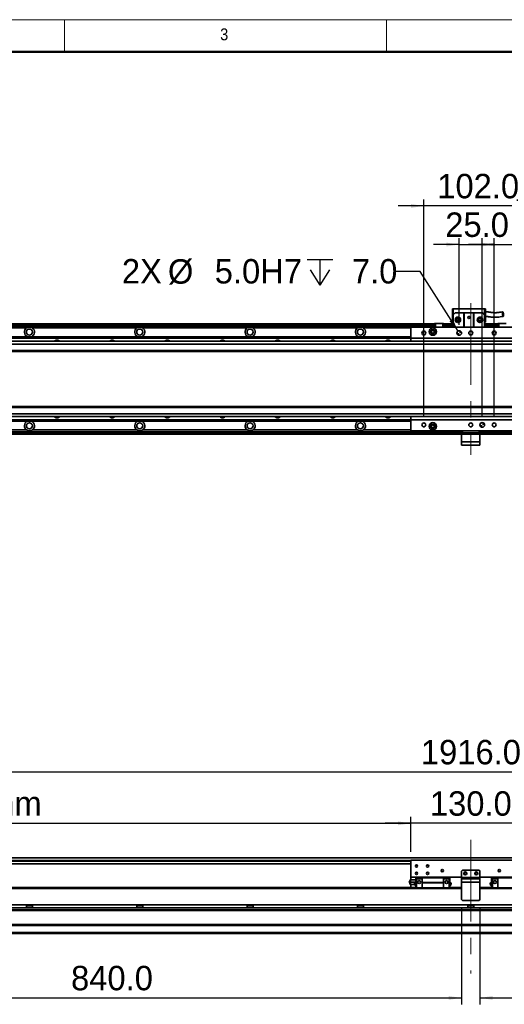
# Model space of a CAD drawing. Header units: millimetres. Extents: x 35 to 2905, y 35 to 2044.
# Tile 3 of 7: x 721 to 1248, y 972 to 2044. Entities that reach past the tile are written whole.
import ezdxf

# ---------------------------------------------------------------- set-up
doc = ezdxf.new("R2010")
doc.units = ezdxf.units.MM
doc.header["$LTSCALE"] = 7
doc.linetypes.add('CENTERX2', pattern=[20.32, 12.7, -2.54, 2.54, -2.54])
doc.layers.add('黑色实线', color=7, linetype='Continuous')
doc.styles.add('SLDTEXTSTYLE1', font='Gothic.ttf', dxfattribs={"width": 0.913})
doc.styles.add('SLDTEXTSTYLE8', font='txt')
doc.dimstyles.new('SLDDIMSTYLE0', dxfattribs={"dimtxt": 26.6, "dimasz": 14, "dimexe": 0, "dimexo": 0.0625, "dimgap": 6.65, "dimtad": 2, "dimdec": 1, "dimrnd": 1e-09, "dimzin": 4, "dimdsep": 46, "dimtxsty": 'SLDTEXTSTYLE8', "dimsah": 1, "dimcen": 0.09, "dimadec": 0, "dimazin": 1, "dimtfac": 1, "dimtdec": 1, "dimtmove": 0, "dimatfit": 0, "dimfxl": 0, "dimfrac": 2, "dimtolj": 1, "dimtzin": 12, "dimarcsym": 0})
doc.dimstyles.new('SLDDIMSTYLE1', dxfattribs={"dimtxt": 26.6, "dimasz": 14, "dimexe": 0, "dimexo": 0.0625, "dimgap": 6.65, "dimtad": 2, "dimdec": 1, "dimrnd": 1e-09, "dimzin": 12, "dimdsep": 46, "dimtxsty": 'SLDTEXTSTYLE8', "dimsah": 1, "dimcen": 0.09, "dimadec": 0, "dimazin": 3, "dimtfac": 1, "dimtdec": 1, "dimtmove": 0, "dimatfit": 0, "dimfxl": 0, "dimfrac": 2, "dimtolj": 1, "dimtzin": 12, "dimarcsym": 0})
doc.dimstyles.new('SLDDIMSTYLE4', dxfattribs={"dimtxt": 26.6, "dimasz": 14, "dimexe": 0, "dimexo": 0.0625, "dimgap": 6.65, "dimtad": 0, "dimtih": 1, "dimtoh": 1, "dimdec": 1, "dimrnd": 1e-09, "dimzin": 4, "dimdsep": 46, "dimtxsty": 'SLDTEXTSTYLE8', "dimsah": 1, "dimcen": 0, "dimadec": 0, "dimazin": 1, "dimtfac": 1, "dimtdec": 1, "dimtofl": 0, "dimtmove": 0, "dimatfit": 3, "dimfxl": 0, "dimfrac": 2, "dimtolj": 1, "dimtzin": 12, "dimarcsym": 0})
doc.dimstyles.new('SLDDIMSTYLE6', dxfattribs={"dimtxt": 26.6, "dimasz": 14, "dimexe": 0, "dimexo": 0.0625, "dimgap": 6.65, "dimtad": 2, "dimdec": 1, "dimrnd": 1e-09, "dimzin": 4, "dimdsep": 46, "dimtxsty": 'SLDTEXTSTYLE8', "dimsah": 1, "dimcen": 0.09, "dimadec": 0, "dimazin": 1, "dimtfac": 1, "dimtdec": 1, "dimtofl": 0, "dimtmove": 0, "dimatfit": 3, "dimfxl": 0, "dimfrac": 2, "dimtolj": 1, "dimtzin": 12, "dimarcsym": 0})

# ---------------------------------------------------------------- blocks, each defined once
blk = doc.blocks.new('SW_SYMBOL_HOLE_DEPTH')
at = {"layer": '黑色实线', "color": 0}
for p, q in [((0, 6125), (5600, 6125)), ((2800, 6125), (2800, 525)), ((700, 3885), (2800, 525)), ((4900, 3885), (2800, 525))]:
    blk.add_line(p, q, dxfattribs=at)
blk = doc.blocks.new('_D_9')
at = {"layer": '黑色实线'}
for p, q in [((1156.6, 1770.1), (1128.6, 1770.1)), ((1197.9, 1705.1), (1156.6, 1770.1))]:
    blk.add_line(p, q, dxfattribs=at)
blk.add_solid([(1197.9, 1705.1), (1192.2, 1718.1), (1188.6, 1715.8)], dxfattribs=at)
at = {"layer": '黑色实线', "xscale": 0.004985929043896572, "yscale": 0.004985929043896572, "zscale": 0.004985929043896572}
blk.add_blockref('SW_SYMBOL_HOLE_DEPTH', (1033.7, 1752.5), dxfattribs=at)
at = {"layer": '黑色实线', "char_height": 26.6, "attachment_point": 1, "style": 'SLDTEXTSTYLE8'}
for s, insert in [('2X ', (832.3, 1783.5)), ('%%c', (882.3, 1783.3)), (' 5.0H7 ', (923.4, 1783.5)), (' 7.0', (1072.6, 1783.5))]:
    blk.add_mtext(s, dxfattribs=dict(at, insert=insert))
blk = doc.blocks.new('_D_10')
at = {"layer": '黑色实线'}
for p, q in [((1199.2, 1711.9), (1199.2, 1806.3)), ((1224.2, 1611.9), (1224.2, 1806.3)), ((1199.2, 1799.3), (1171.2, 1799.3)), ((1199.2, 1799.3), (1224.2, 1799.3)), ((1224.2, 1799.3), (1252.2, 1799.3))]:
    blk.add_line(p, q, dxfattribs=at)
for points in [[(1199.2, 1799.3), (1185.2, 1801.4), (1185.2, 1797.2)], [(1224.2, 1799.3), (1238.2, 1797.2), (1238.2, 1801.4)]]:
    blk.add_solid(points, dxfattribs=at)
at = {"layer": '黑色实线', "insert": (1184, 1834.2), "char_height": 26.6, "attachment_point": 1, "style": 'SLDTEXTSTYLE8'}
blk.add_mtext('25.0', dxfattribs=at)
blk = doc.blocks.new('_D_11')
at = {"layer": '黑色实线'}
for p, q in [((1160.7, 1611.9), (1160.7, 1848.3)), ((1262.7, 1611.9), (1262.7, 1848.3)), ((1160.7, 1841.3), (1132.7, 1841.3)), ((1262.7, 1841.3), (1160.7, 1841.3)), ((1262.7, 1841.3), (1290.7, 1841.3))]:
    blk.add_line(p, q, dxfattribs=at)
for points in [[(1160.7, 1841.3), (1146.7, 1843.4), (1146.7, 1839.2)], [(1262.7, 1841.3), (1276.7, 1839.2), (1276.7, 1843.4)]]:
    blk.add_solid(points, dxfattribs=at)
at = {"layer": '黑色实线', "insert": (1175.3, 1876.2), "char_height": 26.6, "attachment_point": 1, "style": 'SLDTEXTSTYLE8'}
blk.add_mtext('102.0', dxfattribs=at)
blk = doc.blocks.new('_D_12')
at = {"layer": '黑色实线'}
for p, q in [((1237.2, 1611.9), (1237.2, 1806.3)), ((1262.7, 1611.9), (1262.7, 1806.3)), ((1237.2, 1799.3), (1209.2, 1799.3)), ((1237.2, 1799.3), (1262.7, 1799.3)), ((1262.7, 1799.3), (1341.1, 1799.3))]:
    blk.add_line(p, q, dxfattribs=at)
for points in [[(1237.2, 1799.3), (1223.2, 1801.4), (1223.2, 1797.2)], [(1262.7, 1799.3), (1276.7, 1797.2), (1276.7, 1801.4)]]:
    blk.add_solid(points, dxfattribs=at)
at = {"layer": '黑色实线', "insert": (1275.5, 1834.2), "char_height": 26.6, "attachment_point": 1, "style": 'SLDTEXTSTYLE8'}
blk.add_mtext('25.5', dxfattribs=at)
blk = doc.blocks.new('SW_DOWELSYMBOL_0')
at = {"linetype": 'Continuous', "lineweight": 18}
h = blk.add_hatch(color=0, dxfattribs=at)
edge = h.paths.add_edge_path(flags=0)
edge.add_arc((0, 0), 2.5, 180, 270)
edge.add_line((0, -2.5), (0, 0))
edge.add_line((0, 0), (-2.5, 0))
h = blk.add_hatch(color=0, dxfattribs=at)
edge = h.paths.add_edge_path(flags=0)
edge.add_arc((0, 0), 2.5, 0, 90)
edge.add_line((0, 2.5), (0, 0))
edge.add_line((0, 0), (2.5, 0))
at = {"layer": '黑色实线', "color": 0}
blk.add_circle((0, 0), 2.5, dxfattribs=at)
blk = doc.blocks.new('SW_DOWELSYMBOL_1')
at = {"linetype": 'Continuous', "lineweight": 18}
h = blk.add_hatch(color=0, dxfattribs=at)
edge = h.paths.add_edge_path(flags=0)
edge.add_arc((0, 0), 2.5, 180, 270)
edge.add_line((0, -2.5), (0, 0))
edge.add_line((0, 0), (-2.5, 0))
h = blk.add_hatch(color=0, dxfattribs=at)
edge = h.paths.add_edge_path(flags=0)
edge.add_arc((0, 0), 2.5, 0, 90)
edge.add_line((0, 2.5), (0, 0))
edge.add_line((0, 0), (2.5, 0))
at = {"layer": '黑色实线', "color": 0}
blk.add_circle((0, 0), 2.5, dxfattribs=at)
blk = doc.blocks.new('_D_13')
at = {"layer": '黑色实线'}
for p, q in [((253.7, 1115.8), (253.7, 1232.3)), ((2169.7, 1115.8), (2169.7, 1232.3)), ((253.7, 1225.3), (2169.7, 1225.3))]:
    blk.add_line(p, q, dxfattribs=at)
for points in [[(253.7, 1225.3), (267.7, 1223.2), (267.7, 1227.4)], [(2169.7, 1225.3), (2155.7, 1227.4), (2155.7, 1223.2)]]:
    blk.add_solid(points, dxfattribs=at)
at = {"layer": '黑色实线', "insert": (1157.5, 1260.2), "char_height": 26.6, "attachment_point": 1, "style": 'SLDTEXTSTYLE8'}
blk.add_mtext('1916.0', dxfattribs=at)
blk = doc.blocks.new('_D_14')
at = {"layer": '黑色实线'}
for p, q in [((288.7, 1131.5), (288.7, 1176.4)), ((288.7, 1169.4), (1146.7, 1169.4)), ((1146.7, 1138.3), (1146.7, 1176.4))]:
    blk.add_line(p, q, dxfattribs=at)
for points in [[(288.7, 1169.4), (302.7, 1167.3), (302.7, 1171.5)], [(1146.7, 1169.4), (1132.7, 1171.5), (1132.7, 1167.3)]]:
    blk.add_solid(points, dxfattribs=at)
at = {"layer": '黑色实线', "char_height": 26.6, "attachment_point": 1, "style": 'SLDTEXTSTYLE8'}
for s, insert in [('858.0', (468.5, 1204.3)), ('=T/2+18mm', (553.3, 1204.3))]:
    blk.add_mtext(s, dxfattribs=dict(at, insert=insert))
blk = doc.blocks.new('_D_15')
at = {"layer": '黑色实线'}
for p, q in [((1146.7, 1169.4), (1118.7, 1169.4)), ((1146.7, 1138.3), (1146.7, 1176.4)), ((1276.7, 1169.4), (1146.7, 1169.4)), ((1276.7, 1138.3), (1276.7, 1176.4)), ((1276.7, 1169.4), (1304.7, 1169.4))]:
    blk.add_line(p, q, dxfattribs=at)
for points in [[(1146.7, 1169.4), (1132.7, 1171.5), (1132.7, 1167.3)], [(1276.7, 1169.4), (1290.7, 1167.3), (1290.7, 1171.5)]]:
    blk.add_solid(points, dxfattribs=at)
at = {"layer": '黑色实线', "insert": (1167.3, 1204.3), "char_height": 26.6, "attachment_point": 1, "style": 'SLDTEXTSTYLE8'}
blk.add_mtext('130.0', dxfattribs=at)
blk = doc.blocks.new('_D_17')
at = {"layer": '黑色实线'}
for p, q in [((1201.7, 1077.6), (1201.7, 972.4)), ((361.7, 1069.8), (361.7, 972.4)), ((361.7, 979.4), (1201.7, 979.4))]:
    blk.add_line(p, q, dxfattribs=at)
for points in [[(361.7, 979.4), (375.7, 977.3), (375.7, 981.5)], [(1201.7, 979.4), (1187.7, 981.5), (1187.7, 977.3)]]:
    blk.add_solid(points, dxfattribs=at)
at = {"layer": '黑色实线', "insert": (777, 1014.3), "char_height": 26.6, "attachment_point": 1, "style": 'SLDTEXTSTYLE8'}
blk.add_mtext('840.0', dxfattribs=at)
blk = doc.blocks.new('_D_18')
at = {"layer": '黑色实线'}
for p, q in [((1221.7, 1077.6), (1221.7, 972.4)), ((2061.7, 1069.8), (2061.7, 972.4)), ((1221.7, 979.4), (2061.7, 979.4))]:
    blk.add_line(p, q, dxfattribs=at)
for points in [[(1221.7, 979.4), (1235.7, 977.3), (1235.7, 981.5)], [(2061.7, 979.4), (2047.7, 981.5), (2047.7, 977.3)]]:
    blk.add_solid(points, dxfattribs=at)
at = {"layer": '黑色实线', "insert": (1543.2, 1014.3), "char_height": 26.6, "attachment_point": 1, "style": 'SLDTEXTSTYLE8'}
blk.add_mtext('840.0', dxfattribs=at)

msp = doc.modelspace()

# ---------------------------------------------------------------- linework, layer by layer
at = {"color": 7, "linetype": 'Continuous', "lineweight": 18}
for p, q in [((2905, 2044), (35, 2044)), ((770, 2044), (770, 2009)), ((1120, 2009), (1120, 2044)), ((70, 2009), (2870, 2009))]:
    msp.add_line(p, q, dxfattribs=at)
at = {"color": 7, "linetype": 'Continuous', "lineweight": 50}
msp.add_line((2870, 2009), (70, 2009), dxfattribs=at)
at = {"color": 7, "linetype": 'Continuous', "lineweight": 35}
for p, q in [((1191.7263179, 1729.3178263), (1192.7263646, 1729.3178263)), ((1191.7263179, 1729.3178263), (1191.7263179, 1714.9178284)), ((1192.7263646, 1722.9178297), (1192.7263646, 1729.3178263)), ((1192.7263646, 1729.3178263), (1226.7262845, 1729.3178263)), ((1226.7262845, 1729.3178263), (1227.7263312, 1729.3178263)), ((1226.7262845, 1729.3178263), (1226.7262845, 1722.9178297)), ((1227.7263312, 1714.9178284), (1227.7263312, 1729.3178263)), ((1191.7263179, 1714.9178284), (1192.7263646, 1714.9178284)), ((1194.7263389, 1724.9178263), (1192.7263646, 1722.9178297)), ((1192.7263646, 1722.9178297), (1192.7263646, 1709.5071981)), ((1194.7263389, 1724.9178263), (1204.2263656, 1724.9178263)), ((1204.2263656, 1709.5071981), (1204.2263656, 1724.9178263)), ((1204.2263656, 1724.9178263), (1204.7263293, 1724.9178263)), ((1204.7263293, 1724.9178263), (1204.7263293, 1709.5071981)), ((1214.7263198, 1724.9178263), (1204.7263293, 1724.9178263)), ((1214.7263198, 1709.5071981), (1214.7263198, 1724.9178263)), ((1214.7263198, 1724.9178263), (1215.2262836, 1724.9178263)), ((1215.2262836, 1724.9178263), (1215.2262836, 1709.5071981)), ((1215.2262836, 1724.9178263), (1224.7263103, 1724.9178263)), ((1226.7262845, 1722.9178297), (1224.7263103, 1724.9178263)), ((1226.7262845, 1722.9178297), (1226.7262845, 1709.5071981)), ((1226.7262845, 1714.9178284), (1227.7263312, 1714.9178284)), ((1172.2263007, 1713.0123387), (265.7263188, 1713.0123387)), ((1172.2263007, 1712.5123377), (265.7263188, 1712.5123377)), ((1172.2263007, 1710.5072002), (265.7263188, 1710.5072002)), ((321.7263131, 1712.812339), (1172.2263007, 1712.812339)), ((321.7263131, 1712.6123394), (1172.2263007, 1712.6123394)), ((728.5567431, 1708.5071998), (614.8958712, 1708.5071998)), ((848.5567479, 1708.5071998), (734.8958759, 1708.5071998)), ((968.5567527, 1708.5071998), (854.8958807, 1708.5071998)), ((1088.5567575, 1708.5071998), (974.8958855, 1708.5071998)), ((1276.726356, 1709.5071981), (1146.7263608, 1709.5071981)), ((1146.7263608, 1709.5071981), (1146.7263608, 1697.5071999)), ((1172.5263505, 1713.5071988), (1172.2263007, 1713.2072012)), ((1173.2263475, 1713.2072012), (1172.2263007, 1713.2072012)), ((1172.2263007, 1709.5071981), (1172.2263007, 1713.2072012)), ((1172.5263505, 1713.5071988), (1173.3505635, 1713.5071988)), ((1173.2263475, 1713.2072012), (1173.3505635, 1713.5071988)), ((1181.2263637, 1713.2072012), (1173.2263475, 1713.2072012)), ((1173.2263475, 1713.2072012), (1173.2263475, 1709.5071981)), ((1173.3505635, 1713.5071988), (1181.1020284, 1713.5071988)), ((1181.2263637, 1713.2072012), (1181.1020284, 1713.5071988)), ((1181.1020284, 1713.5071988), (1181.9263606, 1713.5071988)), ((1181.2263637, 1709.5071981), (1181.2263637, 1713.2072012)), ((1182.2262912, 1713.2072012), (1181.2263637, 1713.2072012)), ((1182.2262912, 1713.2072012), (1181.9263606, 1713.5071988)), ((1182.2262912, 1713.2072012), (1182.2262912, 1709.5071981)), ((1192.7263646, 1713.0123387), (1182.2262912, 1713.0123387)), ((1182.2262912, 1712.812339), (1192.7263646, 1712.812339)), ((1182.2262912, 1712.6123394), (1192.7263646, 1712.6123394)), ((1192.7263646, 1712.5123377), (1182.2262912, 1712.5123377)), ((1192.7263646, 1710.5072002), (1182.2262912, 1710.5072002)), ((1241.2263064, 1713.0123387), (1226.7262845, 1713.0123387)), ((1226.7262845, 1712.812339), (1241.2263064, 1712.812339)), ((1226.7262845, 1712.6123394), (1241.2263064, 1712.6123394)), ((1241.2263064, 1712.5123377), (1226.7262845, 1712.5123377)), ((1241.2263064, 1710.5072002), (1226.7262845, 1710.5072002)), ((1241.5263562, 1713.5071988), (1241.2263064, 1713.2072012)), ((1242.2263532, 1713.2072012), (1241.2263064, 1713.2072012)), ((1241.2263064, 1709.5071981), (1241.2263064, 1713.2072012)), ((1241.5263562, 1713.5071988), (1242.3505693, 1713.5071988)), ((1242.2263532, 1713.2072012), (1242.3505693, 1713.5071988)), ((1242.2263532, 1713.2072012), (1242.2263532, 1709.5071981)), ((1250.2263694, 1713.2072012), (1242.2263532, 1713.2072012)), ((1242.3505693, 1713.5071988), (1250.1020341, 1713.5071988)), ((271.726331, 1699.0071992), (1146.7263608, 1699.0071992)), ((271.726331, 1698.7141791), (1146.7263608, 1698.7141791)), ((271.726331, 1697.8153187), (1146.7263608, 1697.8153187)), ((271.726331, 1697.5222985), (1146.7263608, 1697.5222985)), ((2137.2263341, 1694.0123374), (286.2263231, 1694.0123374)), ((1276.726356, 1697.5071999), (1146.7263608, 1697.5071999)), ((1146.7263608, 1697.5071999), (1146.7263608, 1694.0123374)), ((2137.2263341, 1691.0123351), (286.2263231, 1691.0123351)), ((2137.2263341, 1684.0123339), (286.2263231, 1684.0123339)), ((286.2263231, 1683.0123338), (2137.2263341, 1683.0123338)), ((2137.2263341, 1623.0123388), (286.2263231, 1623.0123388)), ((2137.2263341, 1622.0123405), (286.2263231, 1622.0123405)), ((271.726331, 1608.5023741), (1146.7263608, 1608.5023741)), ((271.726331, 1608.2093577), (1146.7263608, 1608.2093577)), ((2137.2263341, 1615.0123413), (286.2263231, 1615.0123413)), ((2137.2263341, 1612.0123389), (286.2263231, 1612.0123389)), ((1146.7263608, 1612.0123389), (1146.7263608, 1608.5071984)), ((1276.726356, 1608.5071984), (1146.7263608, 1608.5071984)), ((1146.7263608, 1608.5071984), (1146.7263608, 1596.5072001)), ((271.726331, 1607.3104936), (1146.7263608, 1607.3104936)), ((271.726331, 1607.0174771), (1146.7263608, 1607.0174771)), ((728.5567431, 1597.5174765), (614.8958712, 1597.5174765)), ((848.5567479, 1597.5174765), (734.8958759, 1597.5174765)), ((968.5567527, 1597.5174765), (854.8958807, 1597.5174765)), ((1088.5567575, 1597.5174765), (974.8958855, 1597.5174765)), ((1201.7263084, 1595.5174762), (265.7263188, 1595.5174762)), ((1201.7263084, 1593.0123376), (265.7263188, 1593.0123376)), ((1276.726356, 1596.5072001), (1146.7263608, 1596.5072001)), ((1201.7263084, 1594.5071998), (1201.7263084, 1596.5072001)), ((1202.7263551, 1594.5071998), (1201.7263084, 1594.5071998)), ((1201.7263084, 1593.0071967), (1201.7263084, 1594.5071998)), ((1221.7262893, 1593.0071967), (1201.7263084, 1593.0071967)), ((1201.7263084, 1593.0071967), (1201.7263084, 1584.5072019)), ((1202.7263551, 1596.5072001), (1202.7263551, 1594.5071998)), ((1220.7263618, 1594.5071998), (1202.7263551, 1594.5071998)), ((1220.7263618, 1594.5071998), (1220.7263618, 1596.5072001)), ((1221.7262893, 1594.5071998), (1220.7263618, 1594.5071998)), ((1221.7262893, 1596.5072001), (1221.7262893, 1594.5071998)), ((2157.7262788, 1595.5174762), (1221.7262893, 1595.5174762)), ((1221.7262893, 1594.5071998), (1221.7262893, 1593.0071967)), ((2157.7262788, 1593.0123376), (1221.7262893, 1593.0123376)), ((1221.7262893, 1593.0071967), (1221.7262893, 1584.5072019)), ((1201.7263084, 1584.5072019), (1221.7262893, 1584.5072019)), ((1201.7263084, 1581.0072022), (1201.7263084, 1584.5072019)), ((1221.7262893, 1581.0072022), (1201.7263084, 1581.0072022)), ((1221.7262893, 1584.5072019), (1221.7262893, 1581.0072022)), ((2137.2263341, 1131.7924454), (286.2263231, 1131.7924454)), ((1146.7263608, 1125.2924471), (286.2263231, 1125.2924471)), ((1276.726356, 1129.4424503), (1146.7263608, 1129.4424503)), ((1146.7263608, 1129.4424503), (1146.7263608, 1110.9424463)), ((1202.7263551, 1118.4424466), (1201.7263084, 1117.4424483)), ((1201.7263084, 1117.4424483), (1201.7263084, 1110.4424491)), ((1220.7263618, 1118.4424466), (1202.7263551, 1118.4424466)), ((1221.7262893, 1117.4424483), (1220.7263618, 1118.4424466)), ((1221.7262893, 1117.4424483), (1221.7262893, 1110.4424491)), ((1201.7263084, 1110.9424463), (1146.7263608, 1110.9424463)), ((1146.7263608, 1110.9424463), (1146.7263608, 1107.9424477)), ((1151.8763213, 1107.9424477), (1146.7332749, 1107.9424477)), ((1151.8763213, 1105.4424464), (1146.7332749, 1105.4424464)), ((1151.8763213, 1109.8424464), (1152.8763681, 1109.8424464)), ((1151.8763213, 1108.942446), (1151.8763213, 1109.8424464)), ((1151.8763213, 1108.942446), (1152.8763681, 1108.942446)), ((1151.8763213, 1099.3824533), (1151.8763213, 1108.942446)), ((1152.8763681, 1108.942446), (1152.8763681, 1109.942448)), ((1158.7263255, 1109.942448), (1152.8763681, 1109.942448)), ((1152.8763681, 1108.942446), (1158.7263255, 1108.942446)), ((1152.8763681, 1099.3824533), (1152.8763681, 1108.942446)), ((1158.7263255, 1109.942448), (1158.7263255, 1110.9424463)), ((1158.7263255, 1109.942448), (1182.2262912, 1109.942448)), ((1158.7263255, 1104.9424491), (1158.7263255, 1109.942448)), ((1182.2262912, 1104.9424491), (1158.7263255, 1104.9424491)), ((1158.7263255, 1104.6424477), (1158.7263255, 1104.9424491)), ((1158.7263255, 1104.6424477), (1182.2262912, 1104.6424477)), ((1158.7263255, 1099.3824533), (1158.7263255, 1104.6424477)), ((1182.2262912, 1109.942448), (1182.2262912, 1110.9424463)), ((1182.2262912, 1109.942448), (1182.2262912, 1104.9424491)), ((1182.2262912, 1109.942448), (1188.0763679, 1109.942448)), ((1188.0763679, 1108.942446), (1182.2262912, 1108.942446)), ((1182.2262912, 1104.6424477), (1182.2262912, 1104.9424491)), ((1182.2262912, 1104.6424477), (1182.2262912, 1099.3824533)), ((1188.0763679, 1108.942446), (1188.0763679, 1109.942448)), ((1189.0762954, 1109.8424464), (1188.0763679, 1109.8424464)), ((1188.0763679, 1099.3824533), (1188.0763679, 1108.942446)), ((1189.0762954, 1108.942446), (1188.0763679, 1108.942446)), ((1189.0762954, 1109.8424464), (1189.0762954, 1108.942446)), ((1189.0762954, 1108.942446), (1189.0762954, 1099.3824533)), ((1201.7263084, 1110.4424491), (1221.7262893, 1110.4424491)), ((1201.7263084, 1108.942446), (1201.7263084, 1110.4424491)), ((1201.7263084, 1105.4424464), (1201.7263084, 1108.942446)), ((1201.7263084, 1108.942446), (1221.7262893, 1108.942446)), ((1221.7262893, 1105.4424464), (1201.7263084, 1105.4424464)), ((1201.7263084, 1105.4424464), (1201.7263084, 1086.442447)), ((1276.726356, 1110.9424463), (1221.7262893, 1110.9424463)), ((1221.7262893, 1110.4424491), (1221.7262893, 1108.942446)), ((1221.7262893, 1108.942446), (1221.7262893, 1105.4424464)), ((1221.7262893, 1105.4424464), (1221.7262893, 1086.442447)), ((1234.3763022, 1109.8424464), (1235.376349, 1109.8424464)), ((1234.3763022, 1108.942446), (1234.3763022, 1109.8424464)), ((1234.3763022, 1099.3824533), (1234.3763022, 1108.942446)), ((1234.3763022, 1108.942446), (1235.376349, 1108.942446)), ((1235.376349, 1109.942448), (1241.2263064, 1109.942448)), ((1235.376349, 1109.942448), (1235.376349, 1108.942446)), ((1241.2263064, 1108.942446), (1235.376349, 1108.942446)), ((1235.376349, 1108.942446), (1235.376349, 1099.3824533)), ((1241.2263064, 1110.9424463), (1241.2263064, 1109.942448)), ((1241.2263064, 1099.3824533), (1241.2263064, 1109.942448)), ((1241.2263064, 1109.942448), (1264.7262721, 1109.942448)), ((1201.7263084, 1099.3824533), (265.7263188, 1099.3824533)), ((271.726331, 1099.4424491), (1151.8763213, 1099.4424491)), ((1146.7263608, 1102.9424488), (1146.7263608, 1099.4424491)), ((1150.4433065, 1102.9424488), (1146.7332749, 1102.9424488)), ((1189.0762954, 1099.4424491), (1201.7263084, 1099.4424491)), ((1221.7262893, 1099.4424491), (1234.3763022, 1099.4424491)), ((2157.7262788, 1099.3824533), (1221.7262893, 1099.3824533)), ((1201.7263084, 1086.442447), (1202.7263551, 1085.4424487)), ((1220.7263618, 1085.4424487), (1202.7263551, 1085.4424487)), ((1220.7263618, 1085.4424487), (1221.7262893, 1086.442447)), ((2015.4832511, 1074.3824483), (407.9694359, 1074.3824483)), ((2014.7262721, 1080.8393403), (408.7263255, 1080.8393403)), ((2014.7262721, 1077.4393405), (408.7263255, 1077.4393405)), ((728.5567431, 1080.8393403), (728.5567431, 1077.4393405)), ((734.8958759, 1079.439799), (728.5567431, 1079.439799)), ((734.8958759, 1077.4393405), (734.8958759, 1080.8393403)), ((848.5567479, 1080.8393403), (848.5567479, 1077.4393405)), ((854.8958807, 1079.439799), (848.5567479, 1079.439799)), ((854.8958807, 1077.4393405), (854.8958807, 1080.8393403)), ((968.5567527, 1080.8393403), (968.5567527, 1077.4393405)), ((974.8958855, 1079.439799), (968.5567527, 1079.439799)), ((974.8958855, 1077.4393405), (974.8958855, 1080.8393403)), ((1088.5567575, 1080.8393403), (1088.5567575, 1077.4393405)), ((1094.8959498, 1079.439799), (1088.5567575, 1079.439799)), ((1094.8959498, 1077.4393405), (1094.8959498, 1080.8393403)), ((1208.5567622, 1080.8393403), (1208.5567622, 1077.4393405)), ((1214.8959546, 1079.439799), (1208.5567622, 1079.439799)), ((1214.8959546, 1077.4393405), (1214.8959546, 1080.8393403)), ((2157.7262788, 1059.3824479), (265.7263188, 1059.3824479)), ((2157.7262788, 1058.3824478), (265.7263188, 1058.3824478)), ((2157.7262788, 1050.4424476), (265.7263188, 1050.4424476)), ((2157.7262788, 1049.4424474), (265.7263188, 1049.4424474))]:
    msp.add_line(p, q, dxfattribs=at)
at = {"color": 8, "linetype": 'Continuous', "lineweight": 35}
for p, q in [((1172.2263007, 1712.0123367), (265.7263188, 1712.0123367)), ((1146.7263608, 1708.5071998), (1094.8959498, 1708.5071998)), ((1192.7263646, 1712.0123367), (1182.2262912, 1712.0123367)), ((1241.2263064, 1712.0123367), (1226.7262845, 1712.0123367)), ((1146.7263608, 1597.5174765), (1094.8959498, 1597.5174765)), ((1201.7263084, 1594.0123359), (265.7263188, 1594.0123359)), ((2157.7262788, 1594.0123359), (1221.7262893, 1594.0123359)), ((1146.7263608, 1128.7924468), (286.2263231, 1128.7924468)), ((1146.7263608, 1128.2924457), (286.2263231, 1128.2924457)), ((1201.7263084, 1098.3824513), (265.7263188, 1098.3824513)), ((2157.7262788, 1098.3824513), (1221.7262893, 1098.3824513)), ((2014.7262721, 1075.3824475), (408.7263255, 1075.3824475))]:
    msp.add_line(p, q, dxfattribs=at)
at = {"color": 7, "linetype": 'Continuous', "lineweight": 35, "flags": 128}
for points in [[(1146.7282682, 1694.3913261), (1146.3751702, 1694.1785189), (1146.1558251, 1694.0123374)], [(1146.1435466, 1612.0123389), (1146.3791041, 1611.8331897), (1146.7330365, 1611.6205948)]]:
    msp.add_lwpolyline(points, dxfattribs=at)
at = {"color": 7, "linetype": 'Continuous', "lineweight": 35}
for centre, radius in [((1197.7263188, 1717.4178269), 3), ((1197.7263188, 1717.4178269), 1.7), ((1197.7263188, 1717.4178269), 1.6), ((1209.7263188, 1719.9178269), 1.25), ((1221.7263188, 1717.4178269), 3), ((1221.7263188, 1717.4178269), 1.7), ((1221.7263188, 1717.4178269), 1.6), ((731.7263188, 1704.0123376), 3.3), ((851.7263188, 1704.0123376), 3.3), ((971.7263188, 1704.0123376), 3.3), ((1091.7263188, 1704.0123376), 3.3), ((1160.7263188, 1703.0071996), 2.1), ((1170.4763188, 1704.5071996), 4), ((1170.4763188, 1704.5071996), 2.25), ((1170.4763188, 1704.5071996), 2), ((1170.4763188, 1704.5071996), 1.621), ((1199.2263188, 1703.0071996), 2.5), ((1211.7263188, 1703.0071996), 2.1), ((1237.2263188, 1703.0071996), 2.1), ((731.7263188, 1602.0123376), 3.3), ((851.7263188, 1602.0123376), 3.3), ((971.7263188, 1602.0123376), 3.3), ((1091.7263188, 1602.0123376), 3.3), ((1160.7263188, 1603.0071996), 2.1), ((1170.4763188, 1601.5071996), 4), ((1170.4763188, 1601.5071996), 2.25), ((1170.4763188, 1601.5071996), 2), ((1170.4763188, 1601.5071996), 1.621), ((1211.7263188, 1603.0071996), 2.1), ((1224.2263188, 1603.0071996), 2.5), ((1237.2263188, 1603.0071996), 2.1), ((1152.7263188, 1122.9424479), 1.25), ((1152.7263188, 1114.9424479), 1.25), ((1164.7263188, 1122.9424479), 1.25), ((1164.7263188, 1114.9424479), 1.25), ((1180.7263188, 1117.9424479), 1.25), ((1205.7263188, 1114.9424479), 1.7), ((1205.7263188, 1114.9424479), 1.25), ((1217.7263188, 1114.9424479), 1.7), ((1217.7263188, 1114.9424479), 1.25), ((1242.7263188, 1117.9424479), 1.25), ((1155.5763188, 1105.4424479), 1.65), ((1185.3763188, 1105.4424479), 1.65), ((1238.0763188, 1105.4424479), 1.65)]:
    msp.add_circle(centre, radius, dxfattribs=at)
for centre, radius, start, end in [((731.7263188, 1704.0123376), 5.5, 125.1897877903, 245.5088204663), ((731.7263188, 1704.0123376), 5.5, 294.4911795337, 54.8102122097), ((851.7263188, 1704.0123376), 5.5, 125.1897877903, 245.5088204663), ((851.7263188, 1704.0123376), 5.5, 294.4911795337, 54.8102122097), ((971.7263188, 1704.0123376), 5.5, 125.1897877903, 245.5088204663), ((971.7263188, 1704.0123376), 5.5, 294.4911795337, 54.8102122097), ((1091.7263188, 1704.0123376), 5.5, 125.1897877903, 245.5088204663), ((1091.7263188, 1704.0123376), 5.5, 294.4911795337, 54.8102122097), ((761.7263188, 1691.5071996), 3.75, 41.9157203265, 138.0842796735), ((821.7263188, 1691.5071996), 3.75, 41.9157203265, 138.0842796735), ((881.7263188, 1691.5071996), 3.75, 41.9157203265, 138.0842796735), ((941.7263188, 1691.5071996), 3.75, 41.9157203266, 138.0842796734), ((1001.7263188, 1691.5071996), 3.75, 41.9157203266, 138.0842796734), ((1061.7263188, 1691.5071996), 3.75, 41.9157203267, 138.0842796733), ((1121.7263188, 1691.5071996), 3.75, 41.9157203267, 138.0842796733), ((761.7263188, 1614.5174757), 3.75, 221.9157203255, 318.0842796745), ((821.7263188, 1614.5174757), 3.75, 221.9157203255, 318.0842796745), ((881.7263188, 1614.5174757), 3.75, 221.9157203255, 318.0842796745), ((941.7263188, 1614.5174757), 3.75, 221.9157203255, 318.0842796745), ((1001.7263188, 1614.5174757), 3.75, 221.9157203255, 318.0842796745), ((1061.7263188, 1614.5174757), 3.75, 221.9157203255, 318.0842796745), ((1121.7263188, 1614.5174757), 3.75, 221.9157203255, 318.0842796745), ((731.7263188, 1602.0123376), 5.5, 114.4911795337, 234.8102122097), ((731.7263188, 1602.0123376), 5.5, 305.1897877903, 65.5088204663), ((851.7263188, 1602.0123376), 5.5, 114.4911795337, 234.8102122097), ((851.7263188, 1602.0123376), 5.5, 305.1897877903, 65.5088204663), ((971.7263188, 1602.0123376), 5.5, 114.4911795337, 234.8102122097), ((971.7263188, 1602.0123376), 5.5, 305.1897877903, 65.5088204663), ((1091.7263188, 1602.0123376), 5.5, 114.4911795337, 234.8102122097), ((1091.7263188, 1602.0123376), 5.5, 305.1897877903, 65.5088204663), ((1144.9763188, 1105.4424479), 0.25, 87.8246602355, 272.1465070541), ((1148.2263188, 1105.4424479), 3.25, 184.3391230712, 230.6442225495), ((1148.2263188, 1105.4424479), 3.25, 129.3947372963, 175.6165768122), ((1152.2763188, 1103.4424479), 1.9, 102.1827014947, 257.7146881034), ((1188.6763188, 1103.4424479), 1.9, 282.3018808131, 77.8162850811), ((1234.7763188, 1103.4424479), 1.9, 102.1827014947, 257.7146881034)]:
    msp.add_arc(centre, radius, start, end, dxfattribs=at)
for points, knots in [([(1246.4680581, 1726.0692837), (1245.4237719, 1725.903404), (1243.6036806, 1725.6142913), (1241.225191, 1725.243483), (1239.4146537, 1725.0992133), (1237.8304321, 1725.0711387), (1236.0605564, 1725.151178), (1234.2059391, 1725.3730848), (1232.3084563, 1725.6591332), (1230.7887025, 1725.880838), (1229.368235, 1726.0159354), (1228.4244293, 1726.0684487), (1227.8671683, 1726.0459975), (1227.7263312, 1726.0403233)], [0, 0, 0, 0, 0.172819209, 0.3012073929, 0.394505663, 0.4621978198, 0.5503030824, 0.6704374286, 0.7542672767, 0.8531356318, 0.9124955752, 0.9778849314, 1, 1, 1, 1]), ([(1246.08635, 1724.9072316), (1246.1126836, 1725.1563323), (1246.16541, 1725.6550929), (1246.3433082, 1726.0599764), (1246.5659056, 1726.1012918), (1246.7978877, 1725.8211472), (1247.0137182, 1725.3102624), (1247.201025, 1724.616898), (1247.3414031, 1723.8096364), (1247.4188149, 1722.9703523), (1247.4228921, 1722.1915539), (1247.3501088, 1721.5707219), (1247.2088154, 1721.1798959), (1247.0097851, 1721.0929014), (1246.8088485, 1721.1970723), (1246.6191363, 1721.5415467), (1246.4492855, 1722.0725262), (1246.2979919, 1722.8061351), (1246.1867669, 1723.5523332), (1246.1127694, 1724.0963407), (1246.0849953, 1724.3553055), (1246.0729817, 1724.440331), (1246.0732895, 1724.4626624), (1246.0715109, 1724.5368286), (1246.0748286, 1724.6929563), (1246.0819304, 1724.8250356), (1246.08635, 1724.9072316)], [0, 0, 0, 0, 0.0648168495, 0.1297792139, 0.1897319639, 0.242618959, 0.2944122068, 0.3462423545, 0.3987239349, 0.4521989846, 0.506600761, 0.5614514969, 0.6160515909, 0.6697722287, 0.7270676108, 0.7653773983, 0.8036911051, 0.8589085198, 0.9142287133, 0.9495537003, 0.9640006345, 0.9648505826, 0.965758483, 0.968709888, 0.980527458, 1, 1, 1, 1]), ([(1197.5138097, 1716.28764), (1197.3849129, 1716.3092346), (1197.126479, 1716.352531), (1196.7879013, 1716.5758039), (1196.5280565, 1716.895094), (1196.3792834, 1717.2977018), (1196.3665848, 1717.7416682), (1196.5017283, 1718.1784306), (1196.7607397, 1718.5500587), (1197.0047352, 1718.7130636), (1197.1189885, 1718.7893922)], [0, 0, 0, 0, 0.11535090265, 0.23127482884, 0.3517850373, 0.4770182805, 0.60653029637, 0.74024326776, 0.87836628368, 1, 1, 1, 1]), ([(1197.7263598, 1716.2677544), (1197.730373, 1716.2677683), (1197.850597, 1716.2681835), (1198.0881695, 1716.3073777), (1198.4040198, 1716.4667305), (1198.6579633, 1716.7135355), (1198.8262154, 1717.0250636), (1198.8934518, 1717.372724), (1198.8532019, 1717.7245174), (1198.7095128, 1718.0481006), (1198.4755015, 1718.3138049), (1198.1726092, 1718.4971823), (1197.8286395, 1718.5812662), (1197.4752932, 1718.5584166), (1197.1450194, 1718.4307873), (1196.8681222, 1718.2101055), (1196.6701974, 1717.9165096), (1196.569361, 1717.5770753), (1196.5748253, 1717.2231709), (1196.6859953, 1716.8865931), (1196.8931728, 1716.600865), (1197.1755206, 1716.3827011), (1197.4010289, 1716.319332), (1197.5138097, 1716.28764)], [0, 0, 0, 0, 0.0017236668, 0.051636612, 0.1015440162, 0.1514558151, 0.2013701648, 0.2512877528, 0.3012024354, 0.3511144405, 0.4010258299, 0.4509400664, 0.5008538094, 0.5507743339, 0.6006865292, 0.6506005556, 0.7005148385, 0.7504286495, 0.8003396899, 0.8502535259, 0.9001717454, 0.9500740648, 1, 1, 1, 1]), ([(1198.333612, 1718.7893922), (1198.4650511, 1718.6992755), (1198.7339524, 1718.5149123), (1198.994275, 1718.0911033), (1199.1010664, 1717.6156039), (1199.03847, 1717.1468918), (1198.8271513, 1716.7427582), (1198.5023807, 1716.4484235), (1198.1844591, 1716.3147385), (1197.9929622, 1716.293608), (1197.93891, 1716.2876437)], [0, 0, 0, 0, 0.1408069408, 0.2880663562, 0.4304427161, 0.5679518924, 0.7006095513, 0.828495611, 0.9515909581, 1, 1, 1, 1]), ([(1221.5980201, 1716.2851217), (1221.5417929, 1716.2872549), (1221.3484318, 1716.2945908), (1221.0223273, 1716.4063038), (1220.680795, 1716.6760184), (1220.4440237, 1717.0626364), (1220.3509503, 1717.5229517), (1220.4240738, 1718.0040155), (1220.6650751, 1718.4439029), (1220.9364764, 1718.6844054), (1221.1010002, 1718.7790195), (1221.1190372, 1718.7893922)], [0, 0, 0, 0, 0.0488643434, 0.1680407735, 0.2919233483, 0.4205488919, 0.5539623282, 0.6921691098, 0.8349363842, 0.9819038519, 1, 1, 1, 1]), ([(1221.5137391, 1716.28764), (1221.3819822, 1716.3267632), (1221.1363452, 1716.3997013), (1220.8631983, 1716.6359662), (1220.6960208, 1716.8833705), (1220.5959573, 1717.1512826), (1220.5720416, 1717.3609561), (1220.5782657, 1717.4927112), (1220.5808036, 1717.5184469), (1220.581226, 1717.5237011), (1220.5814333, 1717.5256759), (1220.5814027, 1717.5262454), (1220.5814032, 1717.526114), (1220.5814033, 1717.5261016)], [0, 0, 0, 0, 0.236929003, 0.4417113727, 0.6142368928, 0.7545078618, 0.9380786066, 0.9829640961, 0.9897884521, 0.9952068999, 0.9975521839, 0.9997682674, 1, 1, 1, 1]), ([(1221.9388394, 1716.2876437), (1222.0783206, 1716.3122104), (1222.3575271, 1716.3613867), (1222.7096799, 1716.6150233), (1222.9601904, 1716.9609809), (1223.0842015, 1717.3714454), (1223.0744433, 1717.7993929), (1222.9343944, 1718.2019831), (1222.6859315, 1718.553079), (1222.4511261, 1718.7105931), (1222.3336606, 1718.7893922)], [0, 0, 0, 0, 0.1248146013, 0.249847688, 0.3748693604, 0.4998644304, 0.6248480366, 0.7498374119, 0.8748517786, 1, 1, 1, 1]), ([(1227.7263312, 1721.0320654), (1228.0954578, 1721.0480837), (1228.9829852, 1721.0865982), (1230.3542332, 1720.9071295), (1231.7707605, 1720.7063472), (1233.046638, 1720.514038), (1234.1468446, 1720.3669175), (1235.0998117, 1720.2614565), (1236.3454692, 1720.1526571), (1238.1741489, 1720.0753741), (1240.77388, 1720.1735795), (1243.7730401, 1720.592081), (1245.911145, 1720.9413646), (1247.0388322, 1721.1255851)], [0, 0, 0, 0, 0.0561689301, 0.1350525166, 0.2093698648, 0.2758296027, 0.3326414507, 0.3788425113, 0.4216829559, 0.5224866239, 0.6560442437, 0.8185895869, 1, 1, 1, 1]), ([(734.8958759, 1708.5071998), (734.4363852, 1708.7765944), (733.4879801, 1709.3326342), (731.8040902, 1709.5920528), (730.0619285, 1709.376533), (729.0563639, 1708.7957602), (728.5567431, 1708.5071998)], [0, 0, 0, 0, 0.2356881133, 0.4864685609, 0.7448488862, 1, 1, 1, 1]), ([(854.8958807, 1708.5071998), (854.4363899, 1708.7765944), (853.4879849, 1709.3326342), (851.804095, 1709.5920528), (850.0619333, 1709.376533), (849.0563686, 1708.7957602), (848.5567479, 1708.5071998)], [0, 0, 0, 0, 0.2356881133, 0.4864685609, 0.7448488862, 1, 1, 1, 1]), ([(974.8958855, 1708.5071998), (974.4363947, 1708.7765944), (973.4879896, 1709.3326342), (971.8040997, 1709.5920528), (970.061938, 1709.376533), (969.0563734, 1708.7957602), (968.5567527, 1708.5071998)], [0, 0, 0, 0, 0.2356881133, 0.4864685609, 0.7448488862, 1, 1, 1, 1]), ([(1094.8959498, 1708.5071998), (1094.4364388, 1708.7765939), (1093.4879912, 1709.332633), (1091.8040839, 1709.5920538), (1090.0619256, 1709.3765232), (1089.0563781, 1708.7957602), (1088.5567575, 1708.5071998)], [0, 0, 0, 0, 0.235694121, 0.4864812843, 0.744850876, 1, 1, 1, 1]), ([(1146.2893395, 1694.0123374), (1146.3458335, 1694.0921266), (1146.4461051, 1694.233745), (1146.6460019, 1694.3452642), (1146.7332749, 1694.3939525)], [0, 0, 0, 0, 0.56340982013, 1, 1, 1, 1]), ([(1146.7332749, 1611.6204495), (1146.574975, 1611.7101463), (1146.3677326, 1611.8275749), (1146.2997836, 1611.977041), (1146.2837367, 1612.0123389)], [0, 0, 0, 0, 0.763839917, 1, 1, 1, 1]), ([(728.5567431, 1597.5174765), (729.0162339, 1597.248082), (729.964639, 1596.6920422), (731.6485289, 1596.4326236), (733.3906906, 1596.6481433), (734.3962552, 1597.2289161), (734.8958759, 1597.5174765)], [0, 0, 0, 0, 0.2356881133, 0.4864685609, 0.7448488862, 1, 1, 1, 1]), ([(848.5567479, 1597.5174765), (849.0162387, 1597.248082), (849.9646438, 1596.6920422), (851.6485336, 1596.4326236), (853.3906953, 1596.6481433), (854.39626, 1597.2289161), (854.8958807, 1597.5174765)], [0, 0, 0, 0, 0.2356881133, 0.4864685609, 0.7448488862, 1, 1, 1, 1]), ([(968.5567527, 1597.5174765), (969.0162434, 1597.248082), (969.9646485, 1596.6920422), (971.6485384, 1596.4326236), (973.3907001, 1596.6481433), (974.3962648, 1597.2289161), (974.8958855, 1597.5174765)], [0, 0, 0, 0, 0.2356881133, 0.4864685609, 0.7448488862, 1, 1, 1, 1]), ([(1088.5567575, 1597.5174765), (1089.0162686, 1597.2480826), (1089.9646827, 1596.6920636), (1091.6485798, 1596.4326197), (1093.3907478, 1596.6481347), (1094.3963293, 1597.2289165), (1094.8959498, 1597.5174765)], [0, 0, 0, 0, 0.2356940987, 0.4864638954, 0.7448509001, 1, 1, 1, 1]), ([(1144.9859052, 1105.6922643), (1144.9859052, 1105.6895018), (1144.9859052, 1105.6839767), (1144.9859052, 1105.6409044), (1144.9859052, 1105.577529), (1144.9859052, 1105.5115604), (1144.9859052, 1105.4665776), (1144.9859052, 1105.4424127), (1144.9859052, 1105.4040973), (1144.9859052, 1105.3417973), (1144.9859052, 1105.2697814), (1144.9859052, 1105.2187464), (1144.9859052, 1105.1928359), (1144.9859052, 1105.1953597), (1144.9859052, 1105.1961451)], [0, 0, 0, 0, 0.107339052, 0.2146745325, 0.3220139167, 0.4293522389, 0.4824446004, 0.495671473, 0.5221484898, 0.6294892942, 0.7368288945, 0.844163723, 0.9515026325, 1, 1, 1, 1]), ([(1146.7332749, 1105.4424464), (1146.5874893, 1105.6016311), (1146.2959242, 1105.9199935), (1146.120933, 1106.5229599), (1146.1731753, 1107.1327409), (1146.411288, 1107.6194591), (1146.648398, 1107.8573067), (1146.7332749, 1107.9424477)], [0, 0, 0, 0, 0.2194208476, 0.4388321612, 0.6582482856, 0.8776650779, 1, 1, 1, 1]), ([(1146.7332749, 1102.9424488), (1146.5874893, 1103.1016316), (1146.2959237, 1103.4199908), (1146.120933, 1104.0229638), (1146.1731765, 1104.6327388), (1146.4112853, 1105.1194607), (1146.6483979, 1105.3573068), (1146.7332749, 1105.4424464)], [0, 0, 0, 0, 0.2194206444, 0.4388325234, 0.6582483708, 0.8776662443, 1, 1, 1, 1]), ([(1146.7332749, 1107.9424477), (1146.5907975, 1107.9424477), (1146.3058484, 1107.9424477), (1146.1349602, 1107.9424477), (1146.1665179, 1107.9424477), (1146.1734681, 1107.9424477)], [0, 0, 0, 0, 0.43813657, 0.8762554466, 1, 1, 1, 1]), ([(1146.1733489, 1102.9424488), (1146.1760846, 1102.9424488), (1146.1826166, 1102.9424488), (1146.4136708, 1102.9424488), (1146.6490265, 1102.9424488), (1146.7332749, 1102.9424488)], [0, 0, 0, 0, 0.3163124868, 0.7552655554, 1, 1, 1, 1])]:
    msp.add_open_spline(points, degree=3, knots=knots, dxfattribs=at)
at = {"layer": '黑色实线', "linetype": 'CENTERX2', "lineweight": 18}
for p, q in [((1211.7263188, 1735.4623376), (1211.7263188, 1570.5623376)), ((1211.7263188, 1151.3924479), (1211.7263188, 1005.7924479))]:
    msp.add_line(p, q, dxfattribs=at)

# ---------------------------------------------------------------- block references
at = {"layer": '黑色实线'}
for name, p in [('SW_DOWELSYMBOL_0', (1199.2263188, 1703.0071996)), ('SW_DOWELSYMBOL_1', (1224.2263188, 1603.0071996))]:
    msp.add_blockref(name, p, dxfattribs=at)

# ---------------------------------------------------------------- texts
at = {"color": 7, "linetype": 'Continuous', "lineweight": 0, "insert": (939.1666667, 2034.5241742), "char_height": 12.9645833, "attachment_point": 1, "style": 'SLDTEXTSTYLE1'}
msp.add_mtext('3', dxfattribs=at)

# ---------------------------------------------------------------- dimensions: what is measured, and where the dimension line sits
at = {"layer": '黑色实线'}
for base, p1, p2, dimstyle, picture, middle in [((1160.7263188, 1841.31793), (1262.7263188, 1603.0071996), (1160.7263188, 1603.0071996), 'SLDDIMSTYLE0', '_D_11', (1217.6974952, 1841.31793)), ((1224.2263188, 1799.31793), (1199.2263188, 1703.0071996), (1224.2263188, 1603.0071996), 'SLDDIMSTYLE0', '_D_10', (1216.7391972, 1799.31793)), ((1262.7263188, 1799.31793), (1237.2263188, 1603.0071996), (1262.7263188, 1603.0071996), 'SLDDIMSTYLE1', '_D_12', (1308.2840845, 1799.31793)), ((2169.7263188, 1225.3434697), (253.7263188, 1106.9424479), (2169.7263188, 1106.9424479), 'SLDDIMSTYLE6', '_D_13', (1209.5205278, 1225.3434697)), ((1146.7263188, 1169.4461659), (1276.7263188, 1129.4424479), (1146.7263188, 1129.4424479), 'SLDDIMSTYLE0', '_D_15', (1209.6586775, 1169.4461659)), ((1201.7263188, 979.4424479), (361.7263188, 1078.7393409), (1201.7263188, 1086.4424479), 'SLDDIMSTYLE6', '_D_17', (819.3934389, 979.4424479)), ((2061.7263188, 979.4424479), (1221.7263188, 1086.4424479), (2061.7263188, 1078.7393409), 'SLDDIMSTYLE6', '_D_18', (1585.5825123, 979.4424479))]:
    dim = msp.add_linear_dim(base=base, p1=p1, p2=p2, dimstyle=dimstyle, dxfattribs=at)
    dim.commit()
    dim.dimension.update_dxf_attribs({"geometry": picture, "text_midpoint": middle, "dimtype": 160})
dim = msp.add_diameter_dim_2p(p1=(1200.5660575, 1700.8964888), p2=(1197.8865801, 1705.1179104), text='2X <>H7 {\\fGDT;x} 7.0\\P', dimstyle='SLDDIMSTYLE4', dxfattribs=at)
dim.commit()
dim.dimension.update_dxf_attribs({"geometry": '_D_9', "text_midpoint": (980.4704788, 1770.1253843), "dimtype": 163})
dim = msp.add_linear_dim(base=(1146.7263188, 1169.3625684), p1=(288.7263188, 1122.6424479), p2=(1146.7263188, 1129.4424479), text='<>=T/2+18mm', dimstyle='SLDDIMSTYLE6', dxfattribs=at)
dim.commit()
dim.dimension.update_dxf_attribs({"geometry": '_D_14', "text_midpoint": (611.133627, 1169.3625684), "dimtype": 160})

doc.saveas('drawing.dxf')
